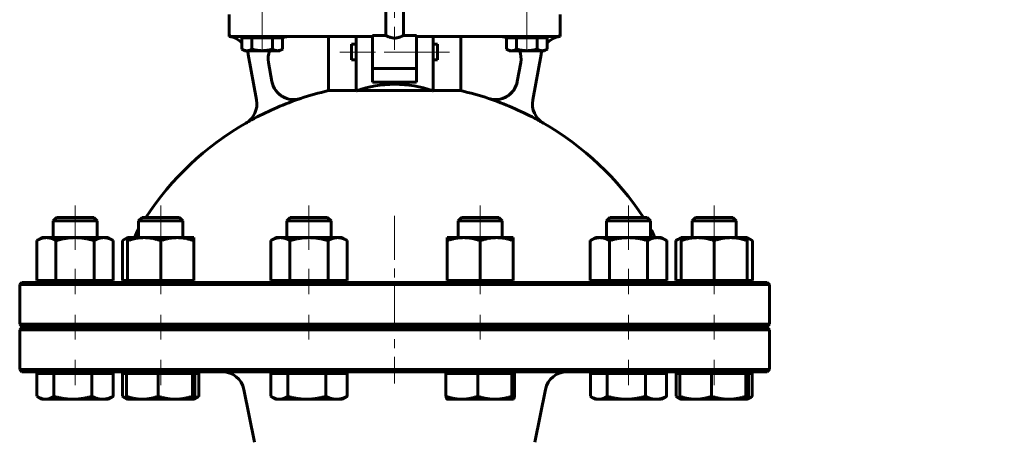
# Model space of a CAD drawing. Header units: millimetres. Extents: x 0 to 649, y -9 to 420.
# Tile 4 of 11: x 135 to 302, y 225 to 297. Entities that reach past the tile are written whole.
import ezdxf

# ---------------------------------------------------------------- set-up
doc = ezdxf.new("R2010")
doc.units = ezdxf.units.MM
for name, pattern in [('K5LT_AXLED', [12, 7.5, -1.5, 1.5, -1.5]), ('K5LT_BASIC', [0]), ('K5LT_THIN', [0])]:
    doc.linetypes.add(name, pattern=pattern)
doc.layers.add('Системный слой', color=7, linetype='Continuous')
doc.layers.add('Системный слой (1)', color=251, linetype='Continuous', true_color=0x6c6c6c)
doc.styles.add('KDIMTEXTSTYLE', font='txt', dxfattribs={"width": 0.96, "oblique": 15, "height": 5})
doc.styles.add('KTEXTSTYLE', font='txt', dxfattribs={"width": 0.96, "height": 5})
doc.dimstyles.new('KDIMSTYLE (0.25)', dxfattribs={"dimtxt": 5, "dimasz": 1, "dimexe": 2, "dimexo": 0, "dimgap": 1, "dimtad": 1, "dimlfac": 4, "dimtxsty": 'KDIMTEXTSTYLE', "dimsah": 1, "dimcen": 0, "dimdle": 1, "dimadec": 0, "dimazin": 0, "dimtfac": 0.667, "dimtmove": 0, "dimatfit": 3, "dimfxl": 1, "dimtvp": 1, "dimtolj": 1, "dimtzin": 0, "dimarcsym": 0})

# ---------------------------------------------------------------- blocks, each defined once
blk = doc.blocks.new('U0')
at = {"layer": 'Системный слой (1)', "color": 143, "linetype": 'K5LT_BASIC', "lineweight": 60, "true_color": 0x33acca}
for p, q in [((198.42, 244.79), (135.05, 244.79)), ((261.8, 244.79), (198.42, 244.79))]:
    blk.add_line(p, q, dxfattribs=at)
blk = doc.blocks.new('U2')
at = {"layer": 'Системный слой (1)', "color": 143, "linetype": 'K5LT_BASIC', "lineweight": 60, "true_color": 0x33acca}
for start, end in [(45.6545, 82.9505), (10.3559, 20.636)]:
    blk.add_arc((169.84, 290.57), 3.75, start, end, dxfattribs=at)
blk = doc.blocks.new('U5')
at = {"layer": 'Системный слой (1)', "color": 143, "linetype": 'K5LT_BASIC', "lineweight": 60, "true_color": 0x33acca}
for p, q in [((198.42, 252.48), (135.05, 252.48)), ((261.8, 252.48), (198.42, 252.48))]:
    blk.add_line(p, q, dxfattribs=at)
blk = doc.blocks.new('U7')
at = {"layer": 'Системный слой (1)', "color": 143, "linetype": 'K5LT_BASIC', "lineweight": 60, "true_color": 0x33acca}
for start, end in [(102.8395, 108.4097), (71.5903, 77.1605), (119.982, 146.6923), (33.3077, 60.018)]:
    blk.add_arc((198.42, 235.74), 50.62, start, end, dxfattribs=at)
blk = doc.blocks.new('U8')
at = {"layer": 'Системный слой (1)', "color": 143, "linetype": 'K5LT_BASIC', "lineweight": 60, "true_color": 0x33acca}
for start, end in [(97.0495, 134.3455), (159.364, 169.6441)]:
    blk.add_arc((227.01, 290.57), 3.75, start, end, dxfattribs=at)
blk = doc.blocks.new('U9')
at = {"layer": 'Системный слой (1)', "color": 143, "linetype": 'K5LT_BASIC', "lineweight": 60, "true_color": 0x33acca}
for p, q in [((191.11, 291.66), (191.11, 292.98)), ((191.11, 290.35), (191.11, 291.66))]:
    blk.add_line(p, q, dxfattribs=at)
blk = doc.blocks.new('U10')
at = {"layer": 'Системный слой (1)', "color": 143, "linetype": 'K5LT_BASIC', "lineweight": 60, "true_color": 0x33acca}
for p, q in [((135.05, 237.29), (198.42, 237.29)), ((198.42, 237.29), (261.8, 237.29))]:
    blk.add_line(p, q, dxfattribs=at)
blk = doc.blocks.new('U11')
at = {"layer": 'Системный слой (1)', "color": 143, "linetype": 'K5LT_BASIC', "lineweight": 60, "true_color": 0x33acca}
for start, end in [(90, 109.9501), (158.9004, 190.3559)]:
    blk.add_arc((180.67, 290.54), 3.75, start, end, dxfattribs=at)
blk = doc.blocks.new('U12')
at = {"layer": 'Системный слой (1)', "color": 143, "linetype": 'K5LT_BASIC', "lineweight": 60, "true_color": 0x33acca}
for start, end in [(70.0499, 90), (349.6441, 21.0996)]:
    blk.add_arc((216.18, 290.54), 3.75, start, end, dxfattribs=at)
blk = doc.blocks.new('U14')
at = {"layer": 'Системный слой (1)', "color": 143, "linetype": 'K5LT_BASIC', "lineweight": 60, "true_color": 0x33acca}
for p, q in [((205.74, 292.98), (205.74, 291.66)), ((205.74, 291.66), (205.74, 290.35))]:
    blk.add_line(p, q, dxfattribs=at)
blk = doc.blocks.new('U18')
at = {"layer": 'Системный слой (1)', "color": 143, "linetype": 'K5LT_BASIC', "lineweight": 60, "true_color": 0x33acca}
for p, q in [((135.05, 244.98), (198.42, 244.98)), ((198.42, 244.98), (261.8, 244.98))]:
    blk.add_line(p, q, dxfattribs=at)
blk = doc.blocks.new('U20')
at = {"layer": 'Системный слой (1)', "color": 143, "linetype": 'K5LT_BASIC', "lineweight": 60, "true_color": 0x33acca}
for p, q in [((196.92, 294.48), (194.67, 294.48)), ((202.17, 294.48), (199.92, 294.48))]:
    blk.add_line(p, q, dxfattribs=at)
blk = doc.blocks.new('U25')
at = {"layer": 'Системный слой (1)', "color": 143, "linetype": 'K5LT_BASIC', "lineweight": 60, "true_color": 0x33acca}
for p, q in [((246.57, 259.75), (246.26, 259.59)), ((246.85, 259.88), (246.57, 259.75)), ((247.13, 259.97), (246.85, 259.88))]:
    blk.add_line(p, q, dxfattribs=at)
blk = doc.blocks.new('U26')
at = {"layer": 'Системный слой (1)', "color": 143, "linetype": 'K5LT_BASIC', "lineweight": 60, "true_color": 0x33acca}
for p, q in [((152.17, 233.1), (152.24, 233.06)), ((152.24, 233.06), (152.31, 233.01)), ((152.31, 233.01), (152.38, 232.97)), ((152.38, 232.97), (152.57, 232.87)), ((152.57, 232.87), (152.76, 232.78)), ((152.76, 232.78), (152.94, 232.72))]:
    blk.add_line(p, q, dxfattribs=at)
blk = doc.blocks.new('U27')
at = {"layer": 'Системный слой (1)', "color": 143, "linetype": 'K5LT_BASIC', "lineweight": 60, "true_color": 0x33acca}
for p, q in [((252.55, 263.54), (249.58, 263.54)), ((255.93, 263.54), (252.55, 263.54))]:
    blk.add_line(p, q, dxfattribs=at)
blk = doc.blocks.new('U28')
at = {"layer": 'Системный слой (1)', "color": 143, "linetype": 'K5LT_BASIC', "lineweight": 60, "true_color": 0x33acca}
for p, q in [((258.66, 259.88), (258.38, 259.97)), ((258.95, 259.75), (258.66, 259.88)), ((259.25, 259.59), (258.95, 259.75))]:
    blk.add_line(p, q, dxfattribs=at)
blk = doc.blocks.new('U29')
at = {"layer": 'Системный слой (1)', "color": 143, "linetype": 'K5LT_BASIC', "lineweight": 60, "true_color": 0x33acca}
for p, q in [((236.43, 263.54), (235.02, 263.54)), ((241.37, 263.54), (236.43, 263.54))]:
    blk.add_line(p, q, dxfattribs=at)
blk = doc.blocks.new('U30')
at = {"layer": 'Системный слой (1)', "color": 143, "linetype": 'K5LT_BASIC', "lineweight": 60, "true_color": 0x33acca}
for p, q in [((218.68, 232.69), (218.74, 232.85)), ((218.74, 232.85), (218.81, 233.1)), ((218.6, 232.6), (218.6, 232.6)), ((218.6, 232.6), (218.61, 232.6)), ((218.61, 232.6), (218.62, 232.61)), ((218.62, 232.61), (218.68, 232.69))]:
    blk.add_line(p, q, dxfattribs=at)
blk = doc.blocks.new('U32')
at = {"layer": 'Системный слой (1)', "color": 143, "linetype": 'K5LT_BASIC', "lineweight": 60, "true_color": 0x33acca}
for p, q in [((231.72, 233.1), (231.79, 233.06)), ((231.79, 233.06), (231.86, 233.01)), ((231.86, 233.01), (231.93, 232.97)), ((231.93, 232.97), (232.35, 232.76)), ((232.35, 232.76), (232.76, 232.64)), ((232.76, 232.64), (233.15, 232.6))]:
    blk.add_line(p, q, dxfattribs=at)
blk = doc.blocks.new('U33')
at = {"layer": 'Системный слой (1)', "color": 143, "linetype": 'K5LT_BASIC', "lineweight": 60, "true_color": 0x33acca}
for p, q in [((258.46, 232.69), (258.52, 232.85)), ((258.52, 232.85), (258.59, 233.1)), ((258.37, 232.6), (258.38, 232.6)), ((258.38, 232.6), (258.39, 232.6)), ((258.39, 232.61), (258.46, 232.69)), ((258.39, 232.6), (258.39, 232.61))]:
    blk.add_line(p, q, dxfattribs=at)
blk = doc.blocks.new('U34')
at = {"layer": 'Системный слой (1)', "color": 143, "linetype": 'K5LT_BASIC', "lineweight": 60, "true_color": 0x33acca}
for p, q in [((258.5, 232.78), (258.74, 232.87)), ((258.74, 232.87), (258.98, 232.98)), ((258.98, 232.98), (259.24, 233.1))]:
    blk.add_line(p, q, dxfattribs=at)
blk = doc.blocks.new('U35')
at = {"layer": 'Системный слой (1)', "color": 143, "linetype": 'K5LT_BASIC', "lineweight": 60, "true_color": 0x33acca}
for p, q in [((164.35, 232.69), (164.41, 232.85)), ((164.41, 232.85), (164.48, 233.1)), ((164.26, 232.6), (164.27, 232.6)), ((164.27, 232.6), (164.28, 232.6)), ((164.28, 232.6), (164.29, 232.61)), ((164.29, 232.61), (164.35, 232.69))]:
    blk.add_line(p, q, dxfattribs=at)
blk = doc.blocks.new('U36')
at = {"layer": 'Системный слой (1)', "color": 143, "linetype": 'K5LT_BASIC', "lineweight": 60, "true_color": 0x33acca}
for p, q in [((246.28, 233.1), (246.35, 233.06)), ((246.35, 233.06), (246.42, 233.01)), ((246.42, 233.01), (246.49, 232.97)), ((246.49, 232.97), (246.68, 232.87)), ((246.68, 232.87), (246.86, 232.78)), ((246.86, 232.78), (247.04, 232.72))]:
    blk.add_line(p, q, dxfattribs=at)
blk = doc.blocks.new('U38')
at = {"layer": 'Системный слой (1)', "color": 143, "linetype": 'K5LT_BASIC', "lineweight": 60, "true_color": 0x33acca}
for p, q in [((164.39, 232.78), (164.63, 232.87)), ((164.63, 232.87), (164.87, 232.98)), ((164.87, 232.98), (165.13, 233.1))]:
    blk.add_line(p, q, dxfattribs=at)
blk = doc.blocks.new('U39')
at = {"layer": 'Системный слой (1)', "color": 143, "linetype": 'K5LT_BASIC', "lineweight": 60, "true_color": 0x33acca}
for p, q in [((217.46, 292.16), (217.47, 292.15)), ((217.47, 292.15), (217.77, 292)), ((217.77, 292), (218.05, 291.92)), ((218.05, 291.92), (218.32, 291.89))]:
    blk.add_line(p, q, dxfattribs=at)
blk = doc.blocks.new('U40')
at = {"layer": 'Системный слой (1)', "color": 143, "linetype": 'K5LT_BASIC', "lineweight": 60, "true_color": 0x33acca}
for p, q in [((152.46, 259.75), (152.15, 259.59)), ((152.75, 259.88), (152.46, 259.75)), ((153.02, 259.97), (152.75, 259.88))]:
    blk.add_line(p, q, dxfattribs=at)
blk = doc.blocks.new('U41')
at = {"layer": 'Системный слой (1)', "color": 143, "linetype": 'K5LT_BASIC', "lineweight": 60, "true_color": 0x33acca}
for p, q in [((177.38, 233.1), (177.46, 233.06)), ((177.46, 233.06), (177.53, 233.01)), ((177.53, 233.01), (177.6, 232.97)), ((177.6, 232.97), (178.02, 232.76)), ((178.02, 232.76), (178.42, 232.64)), ((178.42, 232.64), (178.82, 232.6))]:
    blk.add_line(p, q, dxfattribs=at)
blk = doc.blocks.new('U43')
at = {"layer": 'Системный слой (1)', "color": 143, "linetype": 'K5LT_BASIC', "lineweight": 60, "true_color": 0x33acca}
for p, q in [((210.13, 263.54), (209.81, 263.54)), ((216.16, 263.54), (210.13, 263.54))]:
    blk.add_line(p, q, dxfattribs=at)
blk = doc.blocks.new('U44')
at = {"layer": 'Системный слой (1)', "color": 143, "linetype": 'K5LT_BASIC', "lineweight": 60, "true_color": 0x33acca}
for p, q in [((172.46, 292.16), (172.47, 292.15)), ((172.47, 292.15), (172.77, 292)), ((172.77, 292), (173.05, 291.92)), ((173.05, 291.92), (173.32, 291.89))]:
    blk.add_line(p, q, dxfattribs=at)
blk = doc.blocks.new('U45')
at = {"layer": 'Системный слой (1)', "color": 143, "linetype": 'K5LT_BASIC', "lineweight": 60, "true_color": 0x33acca}
for p, q in [((137.61, 233.1), (137.68, 233.06)), ((137.68, 233.06), (137.75, 233.01)), ((137.75, 233.01), (137.82, 232.97)), ((137.82, 232.97), (138.25, 232.76)), ((138.25, 232.76), (138.65, 232.64)), ((138.65, 232.64), (139.04, 232.6))]:
    blk.add_line(p, q, dxfattribs=at)
blk = doc.blocks.new('D3')
at = {"layer": 'Системный слой (1)'}
for points in [[(487.91, 177.85), (491.55, 181.34), (487.13, 178.91), (487.92, 178.67)], [(398.88, 113.24), (403.3, 115.67), (402.5, 115.91), (402.52, 116.73)]]:
    blk.add_hatch(color=7, dxfattribs=at).paths.add_polyline_path(points)
at = {"layer": 'Системный слой (1)', "color": 7, "linetype": 'K5LT_THIN', "lineweight": 18, "true_color": 0xffffff}
for p, q in [((491.55, 181.34), (512.58, 196.79)), ((512.58, 196.79), (531.24, 196.79)), ((398.88, 113.24), (491.55, 181.34)), ((487.13, 178.91), (491.55, 181.34)), ((491.55, 181.34), (487.91, 177.85)), ((487.92, 178.67), (487.13, 178.91)), ((487.91, 177.85), (487.92, 178.67)), ((398.88, 113.24), (402.52, 116.73)), ((403.3, 115.67), (398.88, 113.24)), ((402.52, 116.73), (402.5, 115.91)), ((402.5, 115.91), (403.3, 115.67))]:
    blk.add_line(p, q, dxfattribs=at)
blk.add_wipeout([(514.58, 197.79), (514.58, 205.17), (528.65, 205.17), (528.65, 197.79)]).dxf.layer = 'Системный слой (1)'
at = {"layer": 'Системный слой (1)', "color": 7, "char_height": 5, "attachment_point": 1, "style": 'KTEXTSTYLE'}
for s, insert in [('\\fArial|b0|c204|p34;\\H5.0;\\W1.000;\\Q15;\\fGOST Type AU|b0|i0|c204|p34;\\Q15;\\W0.960;⌀', (514.58, 204.38)), ('\\fArial|b0|c204|p34;\\H5.0;\\W1.000;\\Q15;\\fGOST Type AU|b0|i0|c204|p34;\\Q15;\\W0.960;460', (517.89, 204.38))]:
    blk.add_mtext(s, dxfattribs=dict(at, insert=insert))
blk = doc.blocks.new('KDIMARROW_01')
at = {"layer": 'Системный слой'}
blk.add_hatch(color=0, dxfattribs=at).paths.add_polyline_path([(-5, -0.66), (0, 0), (-5, 0.66), (-4.5, 0)])
at = {"layer": 'Системный слой', "color": 0, "linetype": 'K5LT_THIN', "lineweight": 18}
for p, q in [((-4.5, 0), (-5, 0.66)), ((-5, 0.66), (0, 0)), ((0, 0), (-5, -0.66)), ((-5, -0.66), (-4.5, 0))]:
    blk.add_line(p, q, dxfattribs=at)
at = {"layer": 'Системный слой (1)', "color": 0, "linetype": 'K5LT_THIN', "lineweight": 18}
blk.add_line((198.42, 147.29), (198.17, 147.29), dxfattribs=at)

msp = doc.modelspace()

# ---------------------------------------------------------------- linework, layer by layer
at = {"layer": 'Системный слой (1)', "color": 30, "linetype": 'K5LT_AXLED', "lineweight": 18, "true_color": 0xff8000}
for p, q in [((198.4239, 379.9761), (198.4239, 292.0427)), ((175.9239, 300.2261), (175.9239, 296.0386)), ((220.9239, 300.2261), (220.9239, 296.0386)), ((175.9239, 296.2886), (175.9239, 292.0635)), ((220.9239, 296.2886), (220.9239, 292.0635)), ((193.8614, 291.6636), (189.1114, 291.6636)), ((204.1739, 291.6636), (192.6739, 291.6636)), ((207.7364, 291.6636), (202.9864, 291.6636)), ((144.0906, 265.5386), (144.0906, 258.0334)), ((158.6491, 265.5386), (158.6491, 258.0334)), ((183.8653, 265.5386), (183.8653, 258.0334)), ((212.9825, 265.5386), (212.9825, 258.0334)), ((238.1986, 265.5386), (238.1986, 258.0334)), ((252.7572, 265.5386), (252.7572, 258.0334)), ((198.4239, 263.8145), (198.4239, 235.2886)), ((144.0906, 254.7761), (144.0906, 250.4761)), ((158.6491, 254.7761), (158.6491, 250.4761)), ((183.8653, 254.7761), (183.8653, 250.4761)), ((212.9825, 254.7761), (212.9825, 250.4761)), ((238.1986, 254.7761), (238.1986, 250.4761)), ((252.7572, 254.7761), (252.7572, 250.4761)), ((144.0906, 246.9761), (144.0906, 242.7886)), ((158.6491, 246.9761), (158.6491, 242.7886)), ((183.8653, 246.9761), (183.8653, 242.7886)), ((212.9825, 246.9761), (212.9825, 242.7886)), ((238.1986, 246.9761), (238.1986, 242.7886)), ((252.7572, 246.9761), (252.7572, 242.7886)), ((144.0906, 239.2886), (144.0906, 234.9885)), ((158.6491, 239.2886), (158.6491, 234.9885)), ((238.1986, 239.2886), (238.1986, 234.9885)), ((252.7572, 239.2886), (252.7572, 234.9885))]:
    msp.add_line(p, q, dxfattribs=at)
at = {"layer": 'Системный слой (1)', "color": 143, "linetype": 'K5LT_BASIC', "lineweight": 60, "true_color": 0x33acca}
for p, q in [((196.9239, 294.4761), (196.9239, 303.6636)), ((199.9239, 294.4761), (199.9239, 303.6636)), ((170.2989, 298.0386), (170.2989, 294.6636)), ((226.5489, 294.6636), (226.5489, 298.0386)), ((170.2989, 294.6636), (170.2989, 294.2886)), ((226.5489, 294.2886), (226.5489, 294.6636)), ((170.6739, 294.2886), (174.0489, 294.2886)), ((172.4598, 294.0635), (172.4598, 292.1565)), ((172.4598, 294.0635), (173.3169, 294.0635)), ((172.9239, 294.0635), (172.9239, 294.2886)), ((173.3169, 294.0635), (174.1739, 294.0635)), ((174.0489, 294.2886), (184.941, 294.2886)), ((174.1739, 294.0635), (175.9059, 294.0635)), ((174.1739, 294.0635), (174.1739, 292.1565)), ((175.9059, 294.0635), (177.6379, 294.0635)), ((177.6379, 294.0635), (178.5129, 294.0635)), ((177.6379, 294.0635), (177.6379, 292.1565)), ((178.5129, 294.0635), (179.3879, 294.0635)), ((178.9239, 294.0635), (178.9239, 294.2886)), ((179.3879, 294.0635), (179.3879, 292.1565)), ((184.941, 294.2886), (189.0489, 294.2886)), ((187.1739, 285.0978), (187.1739, 294.2886)), ((189.0489, 294.2886), (191.8614, 294.2886)), ((191.8614, 294.2886), (194.6739, 294.2886)), ((191.8614, 289.3547), (191.8614, 294.2886)), ((194.6739, 294.4761), (194.6739, 288.8743)), ((202.1739, 288.8743), (202.1739, 294.4761)), ((202.1739, 294.2886), (204.9864, 294.2886)), ((204.9864, 294.2886), (207.7989, 294.2886)), ((204.9864, 294.2886), (204.9864, 289.3547)), ((207.7989, 294.2886), (211.9068, 294.2886)), ((209.6739, 285.0978), (209.6739, 294.2886)), ((211.9068, 294.2886), (222.7989, 294.2886)), ((217.4598, 294.0635), (218.3169, 294.0635)), ((217.4598, 294.0635), (217.4598, 292.1565)), ((217.9239, 294.0635), (217.9239, 294.2886)), ((218.3169, 294.0635), (219.1739, 294.0635)), ((219.1739, 294.0635), (220.9059, 294.0635)), ((219.1739, 294.0635), (219.1739, 292.1565)), ((220.9059, 294.0635), (222.6379, 294.0635)), ((222.6379, 294.0635), (223.5129, 294.0635)), ((222.6379, 294.0635), (222.6379, 292.1565)), ((222.7989, 294.2886), (226.1739, 294.2886)), ((223.5129, 294.0635), (224.3879, 294.0635)), ((223.9239, 294.0635), (223.9239, 294.2886)), ((224.3879, 294.0635), (224.3879, 292.1565)), ((172.9239, 291.8885), (172.4713, 292.1498)), ((173.3169, 291.8885), (172.9239, 291.8885)), ((175.9059, 291.8885), (173.3169, 291.8885)), ((178.5129, 291.8885), (175.9059, 291.8885)), ((178.9239, 291.8885), (178.5129, 291.8885)), ((178.9239, 291.8885), (179.3765, 292.1498)), ((179.3879, 292.1565), (179.3762, 292.1496)), ((191.1114, 292.9761), (191.8614, 292.9761)), ((204.9864, 292.9761), (205.7364, 292.9761)), ((217.9239, 291.8885), (217.4713, 292.1498)), ((218.3169, 291.8885), (217.9239, 291.8885)), ((220.9059, 291.8885), (218.3169, 291.8885)), ((223.5129, 291.8885), (220.9059, 291.8885)), ((223.9239, 291.8885), (223.5129, 291.8885)), ((223.9239, 291.8885), (224.3765, 292.1498)), ((224.3879, 292.1565), (224.3762, 292.1496)), ((173.5276, 291.241), (174.9416, 283.5029)), ((177.5657, 286.641), (176.9766, 289.8645)), ((191.1114, 290.3511), (191.8614, 290.3511)), ((204.9864, 290.3511), (205.7364, 290.3511)), ((219.8712, 289.8645), (219.2821, 286.641)), ((221.9062, 283.5029), (223.3202, 291.241)), ((191.8614, 285.0812), (191.8614, 289.3547)), ((194.6739, 286.5391), (194.6739, 288.8743)), ((202.1739, 288.8511), (194.6739, 288.8511)), ((202.1739, 288.8743), (202.1739, 286.5391)), ((204.9864, 289.3547), (204.9864, 285.0812)), ((202.1739, 286.5391), (194.6739, 286.5391)), ((191.8614, 285.0978), (187.1739, 285.0978)), ((204.8163, 285.0978), (192.0315, 285.0978)), ((209.6739, 285.0978), (204.9864, 285.0978)), ((173.1252, 279.5891), (173.1268, 279.5799)), ((223.7209, 279.5799), (223.7226, 279.5891)), ((140.9157, 263.5386), (140.3406, 262.9634)), ((140.3406, 260.0886), (140.3406, 262.9634)), ((140.3406, 262.9634), (145.7457, 262.9634)), ((147.2655, 263.5386), (140.9157, 263.5386)), ((145.7457, 262.9634), (147.8406, 262.9634)), ((147.2655, 263.5386), (147.8406, 262.9634)), ((147.8406, 260.0886), (147.8406, 262.9634)), ((155.4742, 263.5386), (154.8991, 262.9634)), ((154.8991, 262.9634), (161.765, 262.9634)), ((154.8991, 260.0886), (154.8991, 262.9634)), ((161.824, 263.5386), (155.4742, 263.5386)), ((161.765, 262.9634), (162.3991, 262.9634)), ((161.824, 263.5386), (162.3991, 262.9634)), ((162.3991, 260.0886), (162.3991, 262.9634)), ((180.6904, 263.5386), (180.1153, 262.9634)), ((180.1153, 260.0886), (180.1153, 262.9634)), ((180.1153, 262.9634), (187.607, 262.9634)), ((187.0402, 263.5386), (180.6904, 263.5386)), ((187.0402, 263.5386), (187.6153, 262.9634)), ((187.607, 262.9634), (187.6153, 262.9634)), ((187.6153, 260.0886), (187.6153, 262.9634)), ((209.8076, 263.5386), (209.2325, 262.9634)), ((209.2325, 262.9634), (209.6175, 262.9634)), ((209.2325, 260.0886), (209.2325, 262.9634)), ((209.6175, 262.9634), (216.7325, 262.9634)), ((216.1574, 263.5386), (216.7325, 262.9634)), ((216.7325, 260.0886), (216.7325, 262.9634)), ((235.0238, 263.5386), (234.4486, 262.9634)), ((234.4486, 260.0886), (234.4486, 262.9634)), ((234.4486, 262.9634), (236.1121, 262.9634)), ((236.1121, 262.9634), (241.9486, 262.9634)), ((241.3735, 263.5386), (241.9486, 262.9634)), ((241.9486, 260.0886), (241.9486, 262.9634)), ((249.5823, 263.5386), (249.0072, 262.9634)), ((249.0072, 260.0886), (249.0072, 262.9634)), ((249.0072, 262.9634), (252.5081, 262.9634)), ((252.5081, 262.9634), (256.5072, 262.9634)), ((255.9321, 263.5386), (256.5072, 262.9634)), ((256.5072, 260.0886), (256.5072, 262.9634)), ((138.4656, 260.0886), (137.5954, 259.5862)), ((137.5954, 252.7761), (137.5954, 259.5862)), ((138.4656, 260.0886), (139.2192, 260.0886)), ((139.2192, 260.0886), (144.0906, 260.0886)), ((140.843, 252.7761), (140.843, 259.5862)), ((144.0906, 260.0886), (148.962, 260.0886)), ((147.3382, 252.7761), (147.3382, 259.5862)), ((148.962, 260.0886), (149.7156, 260.0886)), ((149.7156, 260.0886), (150.5858, 259.5862)), ((150.5858, 252.7761), (150.5858, 259.5862)), ((153.0241, 260.0886), (152.1539, 259.5862)), ((152.1539, 252.7761), (152.1539, 259.5862)), ((153.0241, 259.5862), (153.0241, 260.0886)), ((153.0241, 260.0886), (155.8366, 260.0886)), ((153.0241, 252.7761), (153.0241, 259.5862)), ((155.8366, 260.0886), (161.4616, 260.0886)), ((158.6491, 252.7761), (158.6491, 259.5862)), ((161.4616, 260.0886), (164.2741, 260.0886)), ((164.2741, 260.0886), (164.2741, 259.5862)), ((164.2741, 252.7761), (164.2741, 259.5862)), ((178.2403, 260.0886), (177.3701, 259.5862)), ((177.3701, 252.7761), (177.3701, 259.5862)), ((178.2403, 260.0886), (178.9939, 260.0886)), ((178.9939, 260.0886), (183.8653, 260.0886)), ((180.6177, 252.7761), (180.6177, 259.5862)), ((183.8653, 260.0886), (188.7367, 260.0886)), ((187.1129, 252.7761), (187.1129, 259.5862)), ((188.7367, 260.0886), (189.4903, 260.0886)), ((189.4903, 260.0886), (190.3605, 259.5862)), ((190.3605, 252.7761), (190.3605, 259.5862)), ((207.3575, 259.5862), (207.3575, 260.0886)), ((207.3575, 260.0886), (210.17, 260.0886)), ((207.3575, 252.7761), (207.3575, 259.5862)), ((210.17, 260.0886), (215.795, 260.0886)), ((212.9825, 252.7761), (212.9825, 259.5862)), ((215.795, 260.0886), (218.6075, 260.0886)), ((218.6075, 260.0886), (218.6075, 259.5862)), ((218.6075, 252.7761), (218.6075, 259.5862)), ((232.5736, 260.0886), (231.7035, 259.5862)), ((231.7035, 252.7761), (231.7035, 259.5862)), ((232.5736, 260.0886), (233.3273, 260.0886)), ((233.3273, 260.0886), (238.1986, 260.0886)), ((234.951, 252.7761), (234.951, 259.5862)), ((238.1986, 260.0886), (243.07, 260.0886)), ((241.4462, 252.7761), (241.4462, 259.5862)), ((243.07, 260.0886), (243.8236, 260.0886)), ((243.8236, 260.0886), (244.6938, 259.5862)), ((244.6938, 252.7761), (244.6938, 259.5862)), ((247.1322, 260.0886), (246.262, 259.5862)), ((246.262, 252.7761), (246.262, 259.5862)), ((247.1322, 259.5862), (247.1322, 260.0886)), ((247.1322, 260.0886), (249.9447, 260.0886)), ((247.1322, 252.7761), (247.1322, 259.5862)), ((249.9447, 260.0886), (255.5697, 260.0886)), ((252.7572, 252.7761), (252.7572, 259.5862)), ((255.5697, 260.0886), (258.3822, 260.0886)), ((258.3822, 260.0886), (259.2524, 259.5862)), ((258.3822, 260.0886), (258.3822, 259.5862)), ((258.3822, 252.7761), (258.3822, 259.5862)), ((259.2524, 252.7761), (259.2524, 259.5862)), ((135.0489, 252.4761), (134.6739, 252.1011)), ((134.6739, 245.3511), (134.6739, 252.1011)), ((134.6739, 252.1011), (198.4239, 252.1011)), ((137.5954, 252.7761), (140.843, 252.7761)), ((138.8593, 252.4761), (138.8593, 252.7761)), ((140.843, 252.7761), (147.3382, 252.7761)), ((147.3382, 252.7761), (150.5858, 252.7761)), ((149.3218, 252.4761), (149.3218, 252.7761)), ((152.1539, 252.7761), (153.0241, 252.7761)), ((153.0241, 252.7761), (158.6491, 252.7761)), ((153.4179, 252.4761), (153.4179, 252.7761)), ((158.6491, 252.7761), (164.2741, 252.7761)), ((163.8804, 252.4761), (163.8804, 252.7761)), ((177.3701, 252.7761), (180.6177, 252.7761)), ((178.6341, 252.4761), (178.6341, 252.7761)), ((180.6177, 252.7761), (187.1129, 252.7761)), ((187.1129, 252.7761), (190.3605, 252.7761)), ((189.0966, 252.4761), (189.0966, 252.7761)), ((198.4239, 252.1011), (262.1739, 252.1011)), ((207.3575, 252.7761), (212.9825, 252.7761)), ((207.7512, 252.4761), (207.7512, 252.7761)), ((212.9825, 252.7761), (218.6075, 252.7761)), ((218.2137, 252.4761), (218.2137, 252.7761)), ((231.7035, 252.7761), (234.951, 252.7761)), ((232.9674, 252.4761), (232.9674, 252.7761)), ((234.951, 252.7761), (241.4462, 252.7761)), ((241.4462, 252.7761), (244.6938, 252.7761)), ((243.4299, 252.4761), (243.4299, 252.7761)), ((246.262, 252.7761), (247.1322, 252.7761)), ((247.1322, 252.7761), (252.7572, 252.7761)), ((247.526, 252.4761), (247.526, 252.7761)), ((252.7572, 252.7761), (258.3822, 252.7761)), ((257.9885, 252.4761), (257.9885, 252.7761)), ((258.3822, 252.7761), (259.2524, 252.7761)), ((261.7989, 252.4761), (262.1739, 252.1011)), ((262.1739, 245.3511), (262.1739, 252.1011)), ((198.4239, 245.3511), (134.6739, 245.3511)), ((135.0489, 244.9761), (134.6739, 245.3511)), ((135.0489, 244.7886), (134.6739, 244.4136)), ((140.3406, 244.7886), (140.3406, 244.9761)), ((147.8406, 244.7886), (147.8406, 244.9761)), ((153.4239, 244.7886), (153.4239, 244.9761)), ((154.8991, 244.7886), (154.8991, 244.9761)), ((162.3991, 244.7886), (162.3991, 244.9761)), ((180.1153, 244.7886), (180.1153, 244.9761)), ((187.6153, 244.7886), (187.6153, 244.9761)), ((262.1739, 245.3511), (198.4239, 245.3511)), ((209.2325, 244.7886), (209.2325, 244.9761)), ((216.7325, 244.7886), (216.7325, 244.9761)), ((234.4486, 244.7886), (234.4486, 244.9761)), ((241.9486, 244.7886), (241.9486, 244.9761)), ((243.4239, 244.7886), (243.4239, 244.9761)), ((249.0072, 244.7886), (249.0072, 244.9761)), ((256.5072, 244.7886), (256.5072, 244.9761)), ((261.7989, 244.9761), (262.1739, 245.3511)), ((261.7989, 244.7886), (262.1739, 244.4136)), ((134.6739, 244.4136), (198.4239, 244.4136)), ((134.6739, 237.6636), (134.6739, 244.4136)), ((198.4239, 244.4136), (262.1739, 244.4136)), ((262.1739, 237.6636), (262.1739, 244.4136)), ((135.0489, 237.2886), (134.6739, 237.6636)), ((198.4239, 237.6636), (134.6739, 237.6636)), ((137.6097, 236.9885), (137.6097, 233.1034)), ((137.6097, 236.9885), (139.0431, 236.9885)), ((138.4656, 236.9885), (138.4656, 237.2886)), ((139.0431, 236.9885), (140.4765, 236.9885)), ((140.4765, 236.9885), (143.7169, 236.9885)), ((140.4765, 236.9885), (140.4765, 233.1034)), ((143.7169, 236.9885), (146.9573, 236.9885)), ((146.9573, 236.9885), (148.7644, 236.9885)), ((146.9573, 236.9885), (146.9573, 233.1034)), ((148.7644, 236.9885), (150.5714, 236.9885)), ((149.7156, 236.9885), (149.7156, 237.2886)), ((150.5714, 236.9885), (150.5714, 233.1034)), ((152.1683, 236.9885), (152.8208, 236.9885)), ((152.1683, 236.9885), (152.1683, 233.1034)), ((152.8208, 236.9885), (155.5192, 236.9885)), ((152.8208, 236.9885), (152.8208, 233.1034)), ((153.0241, 236.9885), (153.0241, 237.2886)), ((155.5192, 236.9885), (158.2177, 236.9885)), ((158.2177, 236.9885), (161.1318, 236.9885)), ((158.2177, 236.9885), (158.2177, 233.1034)), ((161.1318, 236.9885), (164.046, 236.9885)), ((164.046, 236.9885), (164.2617, 236.9885)), ((164.046, 236.9885), (164.046, 233.1034)), ((164.2617, 236.9885), (164.4774, 236.9885)), ((164.2741, 236.9885), (164.2741, 237.2886)), ((164.4774, 236.9885), (165.13, 236.9885)), ((164.4774, 236.9885), (164.4774, 233.1034)), ((165.13, 236.9885), (165.13, 233.1034)), ((177.3845, 236.9885), (178.8179, 236.9885)), ((177.3845, 236.9885), (177.3845, 233.1034)), ((178.2403, 236.9885), (178.2403, 237.2886)), ((178.8179, 236.9885), (180.2512, 236.9885)), ((180.2512, 236.9885), (183.4917, 236.9885)), ((180.2512, 236.9885), (180.2512, 233.1034)), ((183.4917, 236.9885), (186.7321, 236.9885)), ((186.7321, 236.9885), (186.7321, 233.1034)), ((186.7321, 236.9885), (188.5391, 236.9885)), ((188.5391, 236.9885), (190.3462, 236.9885)), ((189.4903, 236.9885), (189.4903, 237.2886)), ((190.3462, 236.9885), (190.3462, 233.1034)), ((262.1739, 237.6636), (198.4239, 237.6636)), ((207.1542, 236.9885), (207.1542, 233.1034)), ((207.1542, 236.9885), (209.8526, 236.9885)), ((207.3575, 236.9885), (207.3575, 237.2886)), ((209.8526, 236.9885), (212.551, 236.9885)), ((212.551, 236.9885), (212.551, 233.1034)), ((212.551, 236.9885), (215.4652, 236.9885)), ((215.4652, 236.9885), (218.3793, 236.9885)), ((218.3793, 236.9885), (218.595, 236.9885)), ((218.3793, 236.9885), (218.3793, 233.1034)), ((218.595, 236.9885), (218.8108, 236.9885)), ((218.6075, 236.9885), (218.6075, 237.2886)), ((218.8108, 236.9885), (218.8108, 233.1034)), ((231.7178, 236.9885), (231.7178, 233.1034)), ((231.7178, 236.9885), (233.1512, 236.9885)), ((232.5736, 236.9885), (232.5736, 237.2886)), ((233.1512, 236.9885), (234.5846, 236.9885)), ((234.5846, 236.9885), (237.825, 236.9885)), ((234.5846, 236.9885), (234.5846, 233.1034)), ((237.825, 236.9885), (241.0654, 236.9885)), ((241.0654, 236.9885), (241.0654, 233.1034)), ((241.0654, 236.9885), (242.8724, 236.9885)), ((242.8724, 236.9885), (244.6795, 236.9885)), ((243.8236, 236.9885), (243.8236, 237.2886)), ((244.6795, 236.9885), (244.6795, 233.1034)), ((246.2764, 236.9885), (246.9289, 236.9885)), ((246.2764, 236.9885), (246.2764, 233.1034)), ((246.9289, 236.9885), (246.9289, 233.1034)), ((246.9289, 236.9885), (249.6273, 236.9885)), ((247.1322, 236.9885), (247.1322, 237.2886)), ((249.6273, 236.9885), (252.3258, 236.9885)), ((252.3258, 236.9885), (255.2399, 236.9885)), ((252.3258, 236.9885), (252.3258, 233.1034)), ((255.2399, 236.9885), (258.1541, 236.9885)), ((258.1541, 236.9885), (258.1541, 233.1034)), ((258.1541, 236.9885), (258.3698, 236.9885)), ((258.3698, 236.9885), (258.5855, 236.9885)), ((258.3822, 236.9885), (258.3822, 237.2886)), ((258.5855, 236.9885), (259.2381, 236.9885)), ((258.5855, 236.9885), (258.5855, 233.1034)), ((259.2381, 236.9885), (259.2381, 233.1034)), ((261.7989, 237.2886), (262.1739, 237.6636)), ((138.4656, 232.601), (137.8219, 232.9726)), ((149.7156, 232.601), (150.3592, 232.9726)), ((153.0117, 232.6082), (152.3805, 232.9726)), ((164.2866, 232.6082), (164.9178, 232.9726)), ((174.5763, 225.2764), (172.7768, 234.274)), ((178.2403, 232.601), (177.5967, 232.9726)), ((189.4903, 232.601), (190.134, 232.9726)), ((222.2715, 225.2764), (224.071, 234.274)), ((232.5736, 232.601), (231.93, 232.9726)), ((243.8236, 232.601), (244.4673, 232.9726)), ((247.1198, 232.6082), (246.4886, 232.9726)), ((258.3947, 232.6082), (259.0258, 232.9726)), ((139.0431, 232.601), (138.4656, 232.601)), ((143.7169, 232.601), (139.0431, 232.601)), ((148.7644, 232.601), (143.7169, 232.601)), ((149.7156, 232.601), (148.7644, 232.601)), ((153.0241, 232.601), (153.0117, 232.6082)), ((155.5192, 232.601), (153.0241, 232.601)), ((161.1318, 232.601), (155.5192, 232.601)), ((164.2617, 232.601), (161.1318, 232.601)), ((164.2741, 232.601), (164.2617, 232.601)), ((164.2741, 232.601), (164.2866, 232.6082)), ((178.8179, 232.601), (178.2403, 232.601)), ((183.4917, 232.601), (178.8179, 232.601)), ((188.5391, 232.601), (183.4917, 232.601)), ((189.4903, 232.601), (188.5391, 232.601)), ((207.3575, 232.601), (207.345, 232.6082)), ((209.8526, 232.601), (207.3575, 232.601)), ((215.4652, 232.601), (209.8526, 232.601)), ((218.595, 232.601), (215.4652, 232.601)), ((218.6075, 232.601), (218.595, 232.601)), ((218.6075, 232.601), (218.6199, 232.6082)), ((233.1512, 232.601), (232.5736, 232.601)), ((237.825, 232.601), (233.1512, 232.601)), ((242.8724, 232.601), (237.825, 232.601)), ((243.8236, 232.601), (242.8724, 232.601)), ((247.1322, 232.601), (247.1198, 232.6082)), ((249.6273, 232.601), (247.1322, 232.601)), ((255.2399, 232.601), (249.6273, 232.601)), ((258.3698, 232.601), (255.2399, 232.601)), ((258.3822, 232.601), (258.3698, 232.601)), ((258.3822, 232.601), (258.3947, 232.6082))]:
    msp.add_line(p, q, dxfattribs=at)
for centre, radius, start, end in [((170.6739, 294.6636), 0.375, 180, 270), ((226.1739, 294.6636), 0.375, 270, 0), ((181.2517, 287.3308), 3.75, 190.355904, 288.409742), ((215.5961, 287.3308), 3.75, 251.590258, 349.644096), ((171.2512, 282.8373), 3.75, 299.982015, 10.355904), ((198.4239, 235.7386), 50.608, 108.412469, 118.128278), ((198.4239, 235.7386), 50.608, 61.871722, 71.587531), ((225.5966, 282.8373), 3.75, 169.644096, 240.017985), ((164.6739, 256.0198), 11.25, 150.327271, 158.797445), ((232.1739, 256.0198), 11.25, 21.202555, 29.672729), ((152.2989, 253.6011), 1.125, 270, 312.833428), ((244.5489, 253.6011), 1.125, 227.166572, 270), ((169.0996, 233.5386), 3.75, 11.309932, 90), ((227.7482, 233.5386), 3.75, 90, 168.690068)]:
    msp.add_arc(centre, radius, start, end, dxfattribs=at)
for centre, major_axis, ratio, start_param, end_param in [((198.4239, 280.0907), (-11.25, 0), 0.54087022, 4.10805254, 5.31672542), ((198.4239, 270.0525), (-32.2645, 0), 0.47574143, -1.37135058, -1.36596996), ((198.4239, 270.0525), (-32.2645, 0), 0.47574143, 4.50756262, 4.51294324)]:
    msp.add_ellipse(centre, major_axis=major_axis, ratio=ratio, start_param=start_param, end_param=end_param, dxfattribs=at)
for points, knots in [([(199.9239, 294.4761), (199.9239, 294.4761), (199.8846, 294.4545), (199.7302, 294.3769), (199.6153, 294.3217), (199.3533, 294.215), (199.1873, 294.1558), (198.8195, 294.0687), (198.6171, 294.0427), (198.2307, 294.0427), (198.0283, 294.0687), (197.6604, 294.1558), (197.4945, 294.215), (197.2324, 294.3217), (197.1175, 294.3769), (196.9631, 294.4545), (196.9239, 294.4761), (196.9239, 294.4761)], [0.6169941, 0.6169941, 0.6169941, 0.6169941, 0.77100182, 0.77100182, 0.92497515, 0.92497515, 1.07951607, 1.07951607, 1.23405698, 1.23405698, 1.3885979, 1.3885979, 1.54313882, 1.54313882, 1.69711215, 1.69711215, 1.85110611, 1.85110611, 1.85110611, 1.85110611]), ([(177.5657, 286.641), (177.6073, 286.4132), (177.7431, 285.924), (177.979, 285.4745), (178.2302, 285.0856), (178.3865, 284.8856), (178.7378, 284.5231), (178.9327, 284.3606), (179.3135, 284.0974), (179.5344, 283.9725), (179.9976, 283.7721), (180.2398, 283.6966), (180.6923, 283.5992), (181.1959, 283.5375), (181.7013, 283.5834), (182.0935, 283.6551), (182.267, 283.6985), (182.4391, 283.7558)], [1.48117046, 1.48117046, 1.48117046, 1.48117046, 1.66636527, 1.85156008, 1.85156008, 2.03672946, 2.03672946, 2.22189884, 2.22189884, 2.40703208, 2.40703208, 2.59216533, 2.59216533, 2.7772662, 2.96236708, 2.96236708, 3.09622561, 3.09622561, 3.09622561, 3.09622561]), ([(214.4087, 283.7558), (214.5808, 283.6985), (214.7543, 283.6551), (215.1465, 283.5834), (215.6519, 283.5375), (216.1556, 283.5992), (216.6081, 283.6966), (216.8504, 283.7721), (217.3136, 283.9726), (217.5345, 284.0975), (217.9152, 284.3607), (218.1102, 284.5232), (218.4614, 284.8857), (218.6177, 285.0857), (218.8688, 285.4746), (219.1047, 285.9241), (219.2405, 286.4133), (219.2821, 286.641)], [2.82850854, 2.82850854, 2.82850854, 2.82850854, 2.96236708, 2.96236708, 3.1474829, 3.33259873, 3.33259873, 3.51774694, 3.51774694, 3.70289514, 3.70289514, 3.88804957, 3.88804957, 4.073204, 4.073204, 4.25838384, 4.44356369, 4.44356369, 4.44356369, 4.44356369]), ([(174.5649, 280.3695), (174.4002, 280.2814), (174.2303, 280.1901), (173.7348, 279.9213), (173.3934, 279.7315), (173.1297, 279.5815), (173.1283, 279.5807), (173.1268, 279.5799)], [0, 0, 0, 0, 0.149410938, 0.149410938, 0.458559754, 0.458559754, 0.460263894, 0.460263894, 0.460263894, 0.460263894]), ([(223.7209, 279.5799), (223.7195, 279.5807), (223.7181, 279.5815), (223.4627, 279.7267), (223.2041, 279.8705), (222.7322, 280.1284), (222.5021, 280.2523), (222.2829, 280.3695)], [-0.001400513, -0.001400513, -0.001400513, -0.001400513, 0, 0, 0.245967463, 0.245967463, 0.44801915, 0.44801915, 0.44801915, 0.44801915])]:
    msp.add_open_spline(points, degree=3, knots=knots, dxfattribs=at)
for points, weights in [([(173.3169, 291.8885), (173.7146, 291.8885), (174.1739, 292.1565)], [1, 1.0379548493, 1]), ([(174.1739, 292.1565), (175.1021, 291.8885), (175.9059, 291.8885)], [1, 1.0379548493, 1]), ([(175.9059, 291.8885), (176.7097, 291.8885), (177.6379, 292.1565)], [1, 1.0379548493, 1]), ([(177.6379, 292.1565), (178.1068, 291.8885), (178.5129, 291.8885)], [1, 1.0379548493, 1]), ([(178.5129, 291.8885), (178.919, 291.8885), (179.3879, 292.1565)], [1, 1.0379548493, 1]), ([(218.3169, 291.8885), (218.7146, 291.8885), (219.1739, 292.1565)], [1, 1.0379548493, 1]), ([(219.1739, 292.1565), (220.1021, 291.8885), (220.9059, 291.8885)], [1, 1.0379548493, 1]), ([(220.9059, 291.8885), (221.7097, 291.8885), (222.6379, 292.1565)], [1, 1.0379548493, 1]), ([(222.6379, 292.1565), (223.1068, 291.8885), (223.5129, 291.8885)], [1, 1.0379548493, 1]), ([(223.5129, 291.8885), (223.919, 291.8885), (224.3879, 292.1565)], [1, 1.0379548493, 1]), ([(139.2192, 260.0886), (138.4656, 260.0886), (137.5954, 259.5862)], [1, 1.0379548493, 1]), ([(140.843, 259.5862), (139.9728, 260.0886), (139.2192, 260.0886)], [1, 1.0379548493, 1]), ([(144.0906, 260.0886), (142.5833, 260.0886), (140.843, 259.5862)], [1, 1.0379548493, 1]), ([(147.3382, 259.5862), (145.5978, 260.0886), (144.0906, 260.0886)], [1, 1.0379548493, 1]), ([(148.962, 260.0886), (148.2083, 260.0886), (147.3382, 259.5862)], [1, 1.0379548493, 1]), ([(150.5858, 259.5862), (149.7156, 260.0886), (148.962, 260.0886)], [1, 1.0379548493, 1]), ([(155.8366, 260.0886), (154.5313, 260.0886), (153.0241, 259.5862)], [1, 1.0379548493, 1]), ([(158.6491, 259.5862), (157.1419, 260.0886), (155.8366, 260.0886)], [1, 1.0379548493, 1]), ([(161.4616, 260.0886), (160.1563, 260.0886), (158.6491, 259.5862)], [1, 1.0379548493, 1]), ([(164.2741, 259.5862), (162.7669, 260.0886), (161.4616, 260.0886)], [1, 1.0379548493, 1]), ([(178.9939, 260.0886), (178.2403, 260.0886), (177.3701, 259.5862)], [1, 1.0379548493, 1]), ([(180.6177, 259.5862), (179.7475, 260.0886), (178.9939, 260.0886)], [1, 1.0379548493, 1]), ([(183.8653, 260.0886), (182.3581, 260.0886), (180.6177, 259.5862)], [1, 1.0379548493, 1]), ([(187.1129, 259.5862), (185.3725, 260.0886), (183.8653, 260.0886)], [1, 1.0379548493, 1]), ([(188.7367, 260.0886), (187.9831, 260.0886), (187.1129, 259.5862)], [1, 1.0379548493, 1]), ([(190.3605, 259.5862), (189.4903, 260.0886), (188.7367, 260.0886)], [1, 1.0379548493, 1]), ([(210.17, 260.0886), (208.8647, 260.0886), (207.3575, 259.5862)], [1, 1.0379548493, 1]), ([(212.9825, 259.5862), (211.4752, 260.0886), (210.17, 260.0886)], [1, 1.0379548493, 1]), ([(215.795, 260.0886), (214.4897, 260.0886), (212.9825, 259.5862)], [1, 1.0379548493, 1]), ([(218.6075, 259.5862), (217.1002, 260.0886), (215.795, 260.0886)], [1, 1.0379548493, 1]), ([(233.3273, 260.0886), (232.5736, 260.0886), (231.7035, 259.5862)], [1, 1.0379548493, 1]), ([(234.951, 259.5862), (234.0809, 260.0886), (233.3273, 260.0886)], [1, 1.0379548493, 1]), ([(238.1986, 260.0886), (236.6914, 260.0886), (234.951, 259.5862)], [1, 1.0379548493, 1]), ([(241.4462, 259.5862), (239.7059, 260.0886), (238.1986, 260.0886)], [1, 1.0379548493, 1]), ([(243.07, 260.0886), (242.3164, 260.0886), (241.4462, 259.5862)], [1, 1.0379548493, 1]), ([(244.6938, 259.5862), (243.8236, 260.0886), (243.07, 260.0886)], [1, 1.0379548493, 1]), ([(249.9447, 260.0886), (248.6394, 260.0886), (247.1322, 259.5862)], [1, 1.0379548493, 1]), ([(252.7572, 259.5862), (251.25, 260.0886), (249.9447, 260.0886)], [1, 1.0379548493, 1]), ([(255.5697, 260.0886), (254.2644, 260.0886), (252.7572, 259.5862)], [1, 1.0379548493, 1]), ([(258.3822, 259.5862), (256.875, 260.0886), (255.5697, 260.0886)], [1, 1.0379548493, 1]), ([(139.0431, 232.601), (139.7083, 232.601), (140.4765, 233.1034)], [1, 1.0379548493, 1]), ([(140.4765, 233.1034), (142.213, 232.601), (143.7169, 232.601)], [1, 1.0379548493, 1]), ([(143.7169, 232.601), (145.2208, 232.601), (146.9573, 233.1034)], [1, 1.0379548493, 1]), ([(146.9573, 233.1034), (147.9257, 232.601), (148.7644, 232.601)], [1, 1.0379548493, 1]), ([(148.7644, 232.601), (149.603, 232.601), (150.5714, 233.1034)], [1, 1.0379548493, 1]), ([(150.5714, 233.1034), (150.4634, 233.0328), (150.3592, 232.9726)], [1, 1.00516756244, 1.00892799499]), ([(152.8208, 233.1034), (154.2669, 232.601), (155.5192, 232.601)], [1, 1.0379548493, 1]), ([(153.0117, 232.6082), (152.923, 232.6594), (152.8208, 233.1034)], [1.00802189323, 1.03339643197, 1]), ([(155.5192, 232.601), (156.7716, 232.601), (158.2177, 233.1034)], [1, 1.0379548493, 1]), ([(158.2177, 233.1034), (159.7794, 232.601), (161.1318, 232.601)], [1, 1.0379548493, 1]), ([(161.1318, 232.601), (162.4843, 232.601), (164.046, 233.1034)], [1, 1.0379548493, 1]), ([(164.046, 233.1034), (164.1616, 232.601), (164.2617, 232.601)], [1, 1.0379548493, 1]), ([(165.13, 233.1034), (165.022, 233.0328), (164.9178, 232.9726)], [1, 1.00516756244, 1.00892799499]), ([(178.8179, 232.601), (179.4831, 232.601), (180.2512, 233.1034)], [1, 1.0379548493, 1]), ([(180.2512, 233.1034), (181.9878, 232.601), (183.4917, 232.601)], [1, 1.0379548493, 1]), ([(183.4917, 232.601), (184.9955, 232.601), (186.7321, 233.1034)], [1, 1.0379548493, 1]), ([(186.7321, 233.1034), (187.7005, 232.601), (188.5391, 232.601)], [1, 1.0379548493, 1]), ([(188.5391, 232.601), (189.3778, 232.601), (190.3462, 233.1034)], [1, 1.0379548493, 1]), ([(190.3462, 233.1034), (190.2382, 233.0328), (190.1339, 232.9726)], [1, 1.00516772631, 1.00892823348]), ([(207.345, 232.6082), (207.2563, 232.6594), (207.1542, 233.1034)], [1.00802189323, 1.03339643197, 1]), ([(207.1542, 233.1034), (208.6002, 232.601), (209.8526, 232.601)], [1, 1.0379548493, 1]), ([(209.8526, 232.601), (211.1049, 232.601), (212.551, 233.1034)], [1, 1.0379548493, 1]), ([(212.551, 233.1034), (214.1127, 232.601), (215.4652, 232.601)], [1, 1.0379548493, 1]), ([(215.4652, 232.601), (216.8176, 232.601), (218.3793, 233.1034)], [1, 1.0379548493, 1]), ([(218.3793, 233.1034), (218.4949, 232.601), (218.595, 232.601)], [1, 1.0379548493, 1]), ([(233.1512, 232.601), (233.8164, 232.601), (234.5846, 233.1034)], [1, 1.0379548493, 1]), ([(234.5846, 233.1034), (236.3211, 232.601), (237.825, 232.601)], [1, 1.0379548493, 1]), ([(237.825, 232.601), (239.3289, 232.601), (241.0654, 233.1034)], [1, 1.0379548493, 1]), ([(241.0654, 233.1034), (242.0338, 232.601), (242.8724, 232.601)], [1, 1.0379548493, 1]), ([(242.8724, 232.601), (243.7111, 232.601), (244.6795, 233.1034)], [1, 1.0379548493, 1]), ([(244.6795, 233.1034), (244.5715, 233.0328), (244.4673, 232.9726)], [1, 1.00516756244, 1.00892799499]), ([(246.9289, 233.1034), (248.375, 232.601), (249.6273, 232.601)], [1, 1.0379548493, 1]), ([(247.1198, 232.6082), (247.0311, 232.6594), (246.9289, 233.1034)], [1.00802189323, 1.03339643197, 1]), ([(249.6273, 232.601), (250.8797, 232.601), (252.3258, 233.1034)], [1, 1.0379548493, 1]), ([(252.3258, 233.1034), (253.8874, 232.601), (255.2399, 232.601)], [1, 1.0379548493, 1]), ([(255.2399, 232.601), (256.5924, 232.601), (258.1541, 233.1034)], [1, 1.0379548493, 1]), ([(258.1541, 233.1034), (258.2697, 232.601), (258.3698, 232.601)], [1, 1.0379548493, 1]), ([(259.2381, 233.1034), (259.1301, 233.0328), (259.0258, 232.9726)], [1, 1.00516756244, 1.00892799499])]:
    msp.add_rational_spline(points, weights, degree=2, dxfattribs=at)

# ---------------------------------------------------------------- block references
at = {"layer": 'Системный слой (1)'}
for name in ['U2', 'U11', 'U20', 'U12', 'U8', 'U44', 'U9', 'U14', 'U39', 'U7', 'U43', 'U29', 'U27', 'U40', 'U25', 'U28', 'U5', 'U18', 'U0', 'U10', 'U45', 'U26', 'U35', 'U38', 'U41', 'U30', 'U32', 'U36', 'U33', 'U34']:
    msp.add_blockref(name, (0, 0), dxfattribs=at)

# ---------------------------------------------------------------- next in the draw order: dimensions: what is measured, and where the dimension line sits
at = {"layer": 'Системный слой (1)', "color": 7}
dim = msp.add_diameter_dim_2p(p1=(259.8721, 11.0963), p2=(630.5562, 283.4808), dimstyle='KDIMSTYLE (0.25)', override={"dimtih": 1, "dimtoh": 1, "dimpost": '\\fGOST Type AU|b0|c204|p34;\\H5.0;\\W0.960;\\Q15;<>', "dimblk1": 'KDIMARROW_01', "dimblk2": 'KDIMARROW_01', "dimclrt": 7, "dimtol": 1, "dimtp": 0, "dimtm": 0, "dimtdec": 5, "dimtmove": 1, "dimatfit": 2, "dimtolj": 1}, dxfattribs=at)
dim.commit()
dim.dimension.update_dxf_attribs({"geometry": 'D3', "text_midpoint": (514.583, 196.7923), "dimtype": 163})

doc.saveas('drawing.dxf')
